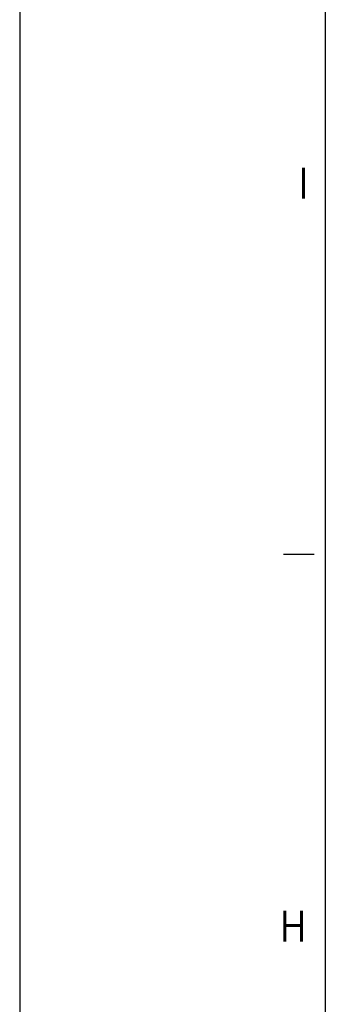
# Model space of a CAD drawing. Header units: millimetres. Extents: x -746 to 606, y -92 to 517.
# Tile 9 of 38: x -746 to -726, y 272 to 336. Entities that reach past the tile are written whole.
import ezdxf

# ---------------------------------------------------------------- set-up
doc = ezdxf.new("R2010")
doc.units = ezdxf.units.MM
doc.layers.add('1', color=7, linetype='Continuous')
doc.styles.add('CONVERTER_12', font='txt.shx', dxfattribs={"width": 0.9})

# ---------------------------------------------------------------- blocks, each defined once
blk = doc.blocks.new('_A1', base_point=(89.413, -87.216))
at = {"layer": '1', "color": 2, "linetype": 'Continuous'}
for p, q in [((-745.587, 501.784), (-745.587, -92.216)), ((-726.323, 301.317), (-728.323, 301.317))]:
    blk.add_line(p, q, dxfattribs=at)
at = {"layer": '1', "color": 7, "linetype": 'Continuous'}
blk.add_line((-725.587, 496.784), (-725.587, -87.216), dxfattribs=at)
at = {"layer": '1', "color": 2, "char_height": 2, "attachment_point": 4, "line_spacing_factor": 1.20048, "style": 'CONVERTER_12'}
for s, insert in [('I', (-727.323, 325.65)), ('H', (-728.535, 276.984))]:
    blk.add_mtext(s, dxfattribs=dict(at, insert=insert))

msp = doc.modelspace()

# ---------------------------------------------------------------- block references
msp.add_blockref('_A1', (89.413, -87.216))

doc.saveas('drawing.dxf')
